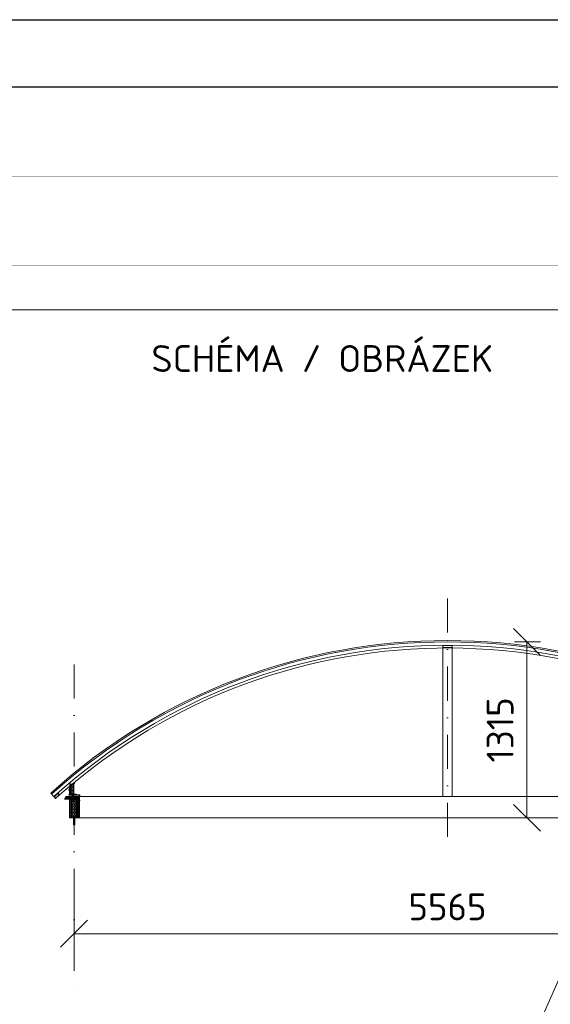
# Model space of a CAD drawing. Header units: millimetres. Extents: x 0 to 157548, y -2873 to 29700.
# Tile 5 of 9: x 51659 to 55613, y 22355 to 29700. Entities that reach past the tile are written whole.
import ezdxf

# ---------------------------------------------------------------- set-up
doc = ezdxf.new("R2010")
doc.units = ezdxf.units.MM
doc.header["$LTSCALE"] = 200
doc.linetypes.add('CENTERX2', pattern=[101.6, 63.5, -12.7, 12.7, -12.7])
doc.linetypes.add('DASHDOT', pattern=[25.4, 12.7, -6.35, 0, -6.35])
doc.layers.get('Defpoints').update_dxf_attribs({"color": 140})
doc.layers.add('_____detaily', color=1, linetype='Continuous')
for name, color, linetype, lineweight in [('A99_N_kce-pohl', 1, 'Continuous', 9), ('A99_N_kce-rez-sil', 6, 'Continuous', 18), ('A99_N_kce-rez-ten', 4, 'Continuous', 20), ('A99_N_kce-rez-ten @ 200', 4, 'Continuous', 20), ('A99_N_koty-100', 160, 'Continuous', 9), ('A99_N_koty-50-vysk', 160, 'Continuous', 9), ('A99_N_leg-ram', 7, 'Continuous', 9), ('A99_N_leg-text', 7, 'Continuous', 9), ('A99_S_osy', 1, 'CENTERX2', 5), ('A99_S_txt-popis-100', 240, 'Continuous', 9)]:
    doc.layers.add(name, color=color, linetype=linetype, lineweight=lineweight)
doc.styles.add('A99_kota', font='isocpeur.ttf')
doc.styles.add('ad_popis 100', font='isocpeur.ttf', dxfattribs={"height": 200})
doc.dimstyles.new('A99_kota-100', dxfattribs={"dimscale": 100, "dimtxt": 2, "dimasz": 2, "dimexe": 1, "dimexo": 5, "dimgap": 1, "dimtad": 1, "dimdec": 0, "dimtxsty": 'A99_kota', "dimblk": 'OBLIQUE', "dimcen": 2.5, "dimclrd": 256, "dimclre": 256, "dimclrt": 256, "dimadec": 0, "dimazin": 0, "dimtfac": 1, "dimtdec": 0, "dimtix": 1, "dimtmove": 2, "dimatfit": 3, "dimfxl": 0, "dimlwd": -1, "dimlwe": -1, "dimarcsym": 0})

# ---------------------------------------------------------------- blocks, each defined once
blk = doc.blocks.new('*U6')
at = {"color": 0}
for p, q in [((-210, 297), (0, 297)), ((-205, 292), (-5, 292))]:
    blk.add_line(p, q, dxfattribs=at)
blk = doc.blocks.new('Befestiger_gross')
at = {"layer": '_____detaily', "linetype": 'Continuous', "lineweight": -2}
for p, q in [((1, -1), (0, 0)), ((1, 0), (0, 0)), ((1, -1), (0, 0)), ((1, 0), (0, 0)), ((2, 0), (1, 0)), ((1, 0), (1, 0)), ((1, 0), (1, 0)), ((2, 0), (1, 0)), ((1, 0), (1, 0)), ((1, 0), (1, 0)), ((2, 1), (2, 0)), ((2, 1), (2, 0)), ((2, 1), (2, 0)), ((2, -1), (2, 1)), ((3, 0), (2, 0)), ((3, 0), (2, 0)), ((3, 1), (4, 0)), ((3, 1), (3, 0)), ((3, 1), (4, 0)), ((3, -1), (3, 1)), ((4, -1), (5, 1)), ((5, 0), (4, 0)), ((5, 0), (4, 0)), ((5, 1), (5, 0)), ((6, 0), (5, 0)), ((5, 0), (5, 1)), ((5, -1), (6, 1)), ((5, 1), (5, 0)), ((6, 0), (5, 0)), ((7, 1), (6, 1)), ((6, 1), (6, 1)), ((6, 1), (6, 1)), ((6, 0), (6, 1)), ((7, 1), (6, 1)), ((6, 1), (6, 1)), ((6, 1), (6, 1)), ((6, -1), (7, 1)), ((7, 1), (7, 1)), ((8, 1), (7, 1)), ((7, 1), (7, 1)), ((7, 1), (7, 1)), ((8, 1), (7, 1)), ((8, 1), (8, 1)), ((9, 1), (8, 1)), ((8, 1), (8, 1)), ((8, 1), (8, 1)), ((8, -1), (8, 1)), ((9, 1), (8, 1)), ((9, 1), (10, 1)), ((9, 1), (9, 1)), ((9, 1), (10, 1)), ((9, -1), (9, 1)), ((10, 1), (10, 1)), ((11, 1), (10, 1)), ((10, -1), (11, 1)), ((10, 1), (10, 1)), ((11, 1), (11, 0)), ((11, 1), (11, 0)), ((11, -1), (12, 1)), ((12, 0), (11, 0)), ((12, 0), (11, 0)), ((12, 1), (12, 0)), ((12, 1), (12, 0)), ((12, 1), (12, 0)), ((12, -1), (13, 1)), ((13, 0), (12, 0)), ((13, 0), (12, 0)), ((13, 1), (13, 0)), ((14, 0), (13, 0)), ((13, 1), (13, 0)), ((13, 1), (13, 0)), ((14, 0), (13, 0)), ((15, 1), (14, 1)), ((14, 1), (14, 1)), ((14, 1), (14, 1)), ((14, 1), (14, 0)), ((15, 1), (14, 1)), ((14, 1), (14, 1)), ((14, 1), (14, 1)), ((14, -1), (14, 1)), ((15, 1), (16, 1)), ((15, 1), (15, 1)), ((15, 1), (16, 1)), ((15, -1), (15, 1)), ((16, 1), (16, 1)), ((17, 1), (16, 1)), ((16, 1), (16, 1)), ((16, -1), (17, 1)), ((17, 1), (17, 1)), ((18, 1), (17, 1)), ((17, 1), (17, 1)), ((18, 1), (17, 1)), ((17, -1), (18, 1)), ((18, 1), (18, 1)), ((19, 1), (18, 1)), ((18, 1), (18, 1)), ((18, 1), (18, 1)), ((19, 1), (18, 1)), ((18, -1), (19, 1)), ((20, 1), (19, 1)), ((19, 1), (19, 1)), ((19, 1), (19, 1)), ((20, 1), (19, 1)), ((19, -1), (20, 1)), ((19, 1), (19, 1)), ((21, 1), (20, 1)), ((20, 1), (20, 1)), ((20, 1), (20, 1)), ((20, 1), (20, 1)), ((21, 1), (20, 1)), ((20, 1), (20, 1)), ((20, 1), (20, 1)), ((21, 1), (21, 1)), ((22, 1), (21, 1)), ((21, 1), (21, 1)), ((21, 1), (21, 1)), ((21, -1), (21, 1)), ((22, 1), (21, 1)), ((22, 1), (23, 1)), ((22, 1), (22, 1)), ((22, 1), (23, 1)), ((22, -1), (22, 1)), ((24, 1), (23, 1)), ((24, 1), (23, 1)), ((23, -1), (24, 1)), ((24, 1), (24, 1)), ((25, 1), (24, 1)), ((24, 1), (24, 1)), ((24, 1), (24, 1)), ((25, 1), (24, 1)), ((24, -1), (25, 1)), ((25, 1), (25, 1)), ((26, 1), (25, 1)), ((25, 1), (25, 1)), ((25, 1), (25, 1)), ((26, 1), (25, 1)), ((25, -1), (26, 1)), ((26, 1), (26, 1)), ((27, 1), (26, 1)), ((26, 1), (26, 1)), ((26, 1), (26, 1)), ((27, 1), (26, 1)), ((28, 0), (27, 0)), ((27, 1), (27, 0)), ((27, 1), (27, 1)), ((28, 0), (27, 0)), ((27, 1), (27, 0)), ((27, -1), (27, 1)), ((28, 1), (29, 0)), ((28, 1), (28, 0)), ((28, 1), (29, 0)), ((28, -1), (28, 1)), ((29, 0), (29, 0)), ((29, 0), (29, 0)), ((30, 1), (29, 0)), ((29, 0), (29, 0)), ((29, 0), (29, 0)), ((29, -1), (30, 1)), ((30, 1), (30, 0)), ((31, 0), (30, 0)), ((30, 1), (30, 0)), ((31, 0), (30, 0)), ((30, -1), (31, 1)), ((31, 1), (31, 0)), ((32, 0), (31, 0)), ((31, 1), (31, 0)), ((31, 1), (31, 0)), ((32, 0), (31, 0)), ((31, -1), (32, 1)), ((32, 1), (32, 0)), ((33, 0), (32, 0)), ((32, 1), (32, 0)), ((32, 1), (32, 0)), ((33, 0), (32, 0)), ((32, -1), (33, 1)), ((33, 1), (33, 0)), ((34, 0), (33, 0)), ((33, 1), (33, 0)), ((33, 1), (33, 0)), ((34, 0), (33, 0)), ((34, 1), (34, 0)), ((36, 0), (34, 0)), ((34, 1), (34, 0)), ((34, -1), (34, 1)), ((34, 1), (34, 0)), ((36, 0), (34, 0)), ((36, 0), (37, 1)), ((36, 0), (37, 1)), ((37, -1), (37, 1)), ((37, -1), (37, 1)), ((2, -1), (1, -1)), ((2, -1), (1, -1)), ((2, -1), (2, -1)), ((3, -1), (2, -1)), ((2, -1), (2, -1)), ((2, -1), (2, -1)), ((3, -1), (2, -1)), ((3, -1), (3, -1)), ((4, -1), (3, -1)), ((3, -1), (3, -1)), ((3, -1), (3, -1)), ((4, -1), (3, -1)), ((5, 0), (4, 0)), ((4, 0), (4, -1)), ((5, 0), (4, 0)), ((4, -1), (4, -1)), ((4, -1), (4, -1)), ((6, 0), (5, 0)), ((5, 0), (5, -1)), ((5, 0), (5, -1)), ((6, 0), (5, 0)), ((5, 0), (5, -1)), ((6, 0), (6, -1)), ((7, 0), (6, -1)), ((6, 0), (6, -1)), ((7, 0), (7, 0)), ((7, 0), (8, -1)), ((7, 0), (7, 0)), ((7, 0), (8, -1)), ((9, 0), (8, 0)), ((8, 0), (8, -1)), ((9, 0), (8, 0)), ((9, 0), (9, -1)), ((10, 0), (9, 0)), ((9, 0), (9, -1)), ((9, 0), (9, -1)), ((10, 0), (9, 0)), ((10, 0), (10, -1)), ((10, 0), (10, -1)), ((11, -1), (10, -1)), ((10, -1), (10, -1)), ((11, -1), (10, -1)), ((11, -1), (11, -1)), ((12, -1), (11, -1)), ((11, -1), (11, -1)), ((11, -1), (11, -1)), ((12, -1), (11, -1)), ((13, 0), (12, -1)), ((12, -1), (12, -1)), ((12, -1), (12, -1)), ((13, 0), (13, 0)), ((13, 0), (14, -1)), ((13, 0), (13, 0)), ((13, 0), (14, -1)), ((15, 0), (14, 0)), ((14, 0), (14, -1)), ((15, 0), (14, 0)), ((15, 0), (15, -1)), ((16, 0), (15, 0)), ((15, 0), (15, -1)), ((15, 0), (15, -1)), ((16, 0), (15, 0)), ((16, 0), (16, -1)), ((17, 0), (16, 0)), ((16, 0), (16, -1)), ((16, 0), (16, -1)), ((17, 0), (16, 0)), ((17, 0), (17, -1)), ((18, 0), (17, 0)), ((17, 0), (17, -1)), ((17, 0), (17, -1)), ((18, 0), (17, 0)), ((19, 0), (18, 0)), ((18, 0), (18, -1)), ((18, 0), (18, -1)), ((19, 0), (18, 0)), ((18, 0), (18, -1)), ((19, 0), (19, -1)), ((20, 0), (19, -1)), ((19, 0), (19, -1)), ((21, 0), (20, 0)), ((21, 0), (20, 0)), ((21, 0), (21, -1)), ((22, 0), (21, 0)), ((21, 0), (21, -1)), ((21, 0), (21, -1)), ((22, 0), (21, 0)), ((22, 0), (22, -1)), ((23, 0), (22, 0)), ((22, 0), (22, -1)), ((22, 0), (22, -1)), ((23, 0), (22, 0)), ((23, 0), (23, -1)), ((24, 0), (23, 0)), ((23, 0), (23, -1)), ((23, 0), (23, -1)), ((24, 0), (23, 0)), ((24, 0), (24, -1)), ((25, 0), (24, 0)), ((24, 0), (24, -1)), ((24, 0), (24, -1)), ((25, 0), (24, 0)), ((25, 0), (25, -1)), ((25, 0), (25, -1)), ((26, -1), (25, -1)), ((26, -1), (27, -1)), ((26, -1), (26, -1)), ((26, -1), (27, -1)), ((26, -1), (26, -1)), ((28, -1), (27, -1)), ((27, -1), (27, -1)), ((28, -1), (27, -1)), ((29, -1), (28, -1)), ((28, -1), (28, -1)), ((28, -1), (28, -1)), ((29, -1), (28, -1)), ((28, -1), (28, -1)), ((29, -1), (29, -1)), ((30, -1), (29, -1)), ((29, -1), (29, -1)), ((29, -1), (29, -1)), ((30, -1), (29, -1)), ((30, -1), (30, -1)), ((31, -1), (30, -1)), ((30, -1), (30, -1)), ((30, -1), (30, -1)), ((31, -1), (30, -1)), ((31, -1), (31, -1)), ((32, -1), (31, -1)), ((31, -1), (31, -1)), ((31, -1), (31, -1)), ((32, -1), (31, -1)), ((32, -1), (32, -1)), ((33, -1), (32, -1)), ((32, -1), (32, -1)), ((34, -1), (33, -1)), ((34, -1), (33, -1)), ((37, -1), (34, -1)), ((34, -1), (34, -1)), ((37, -1), (34, -1)), ((34, -1), (34, -1)), ((34, -1), (34, -1)), ((37, -1), (37, -1)), ((37, -1), (37, -1))]:
    blk.add_line(p, q, dxfattribs=at)
blk = doc.blocks.new('_OBLIQUE')
at = {"color": 0, "linetype": 'ByBlock'}
blk.add_line((-0.5, -0.5), (0.5, 0.5), dxfattribs=at)
blk = doc.blocks.new('*D35')
at = {"layer": 'A99_N_koty-100', "transparency": 16777216}
for p, q in [((52064.1, 23183.2), (52064.1, 22781.7)), ((57629.1, 23183.3), (57629.1, 22781.7)), ((52064.1, 22881.7), (57629.1, 22881.7))]:
    blk.add_line(p, q, dxfattribs=at)
at = {"layer": 'Defpoints', "color": 0, "transparency": 16777216}
for p in [(52064.1, 23683.2), (57629.1, 23683.3), (57629.1, 22881.7)]:
    blk.add_point(p, dxfattribs=at)
at = {"layer": 'A99_N_koty-100', "transparency": 16777216, "xscale": 200, "yscale": 200, "zscale": 200, "rotation": 180}
blk.add_blockref('_OBLIQUE', (52064.1, 22881.7), dxfattribs=at)
at = {"layer": 'A99_N_koty-100', "transparency": 16777216, "xscale": 200, "yscale": 200, "zscale": 200}
blk.add_blockref('_OBLIQUE', (57629.1, 22881.7), dxfattribs=at)
at = {"layer": 'A99_N_koty-100', "transparency": 16777216, "insert": (54846.6, 23081.7), "char_height": 200, "attachment_point": 5, "style": 'A99_kota'}
blk.add_mtext('5565', dxfattribs=at)
blk = doc.blocks.new('*D36')
at = {"layer": 'A99_N_koty-100', "transparency": 16777216}
for p, q in [((55346.6, 25058.2), (55539, 25058.2)), ((55439, 23745.7), (55439, 25058.2)), ((55346.6, 23745.7), (55539, 23745.7))]:
    blk.add_line(p, q, dxfattribs=at)
at = {"layer": 'Defpoints', "color": 0, "transparency": 16777216}
for p in [(54846.6, 25058.2), (55439, 25058.2), (54846.6, 23745.7)]:
    blk.add_point(p, dxfattribs=at)
at = {"layer": 'A99_N_koty-100', "transparency": 16777216, "xscale": 200, "yscale": 200, "zscale": 200}
for p, rotation in [((55439, 25058.2), 90), ((55439, 23745.7), 270)]:
    blk.add_blockref('_OBLIQUE', p, dxfattribs=dict(at, rotation=rotation))
at = {"layer": 'A99_N_koty-100', "transparency": 16777216, "insert": (55239, 24402), "char_height": 200, "attachment_point": 5, "rotation": 90, "style": 'A99_kota'}
blk.add_mtext('1315', dxfattribs=at)
blk = doc.blocks.new('*D37')
at = {"layer": 'A99_N_koty-100', "transparency": 16777216}
for p in [(57151.5, 25893.3), (54846.6, 20658.2)]:
    blk.add_line(p, (56619.6, 24685.2), dxfattribs=at)
at = {"layer": 'Defpoints', "color": 0, "transparency": 16777216}
for p in [(56619.6, 24685.2), (54846.6, 20658.2)]:
    blk.add_point(p, dxfattribs=at)
at = {"layer": 'A99_N_koty-100', "transparency": 16777216, "xscale": 200, "yscale": 200, "zscale": 200, "rotation": 246.2368807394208}
blk.add_blockref('_OBLIQUE', (56619.6, 24685.2), dxfattribs=at)
at = {"layer": 'A99_N_koty-100', "transparency": 16777216, "insert": (56783.1, 25552.9), "char_height": 200, "attachment_point": 5, "rotation": 66.23688, "style": 'A99_kota'}
blk.add_mtext('R4400', dxfattribs=at)

msp = doc.modelspace()

# ---------------------------------------------------------------- hatches: boundary and pattern name
at = {"layer": 'A99_N_kce-rez-ten', "lineweight": 0, "transparency": 33554562}
h = msp.add_hatch(dxfattribs=at)
h.set_pattern_fill('ANSI31', color=1, scale=50, angle=-90)
h.set_pattern_definition([(45, (17589.4485, 19325.728), (-4.4194174, 4.4194174), [])])
h.paths.add_polyline_path([(51994.1, 23885.7), (52089.1, 23885.7), (52089.1, 23905.7), (52001.6, 23905.7)])
at = {"layer": 'A99_N_kce-rez-ten', "lineweight": 0}
for points in [[(52064.1, 23925), (52049.1, 23925), (52049.1, 23924), (52064.1, 23924)], [(52064.1, 23882.7), (52049.1, 23882.7), (52049.1, 23883.7), (52064.1, 23883.7)], [(52071.6, 23756.7), (52056.6, 23756.7), (52056.6, 23755.7), (52071.6, 23755.7)]]:
    msp.add_hatch(color=1, dxfattribs=at).paths.add_polyline_path(points)
at = {"layer": 'A99_N_kce-rez-ten', "lineweight": 0, "transparency": 33554562}
h = msp.add_hatch(dxfattribs=at)
h.set_pattern_fill('ANSI31', color=1, scale=50, angle=-90)
h.set_pattern_definition([(45, (17661.9485, 19325.728), (-4.4194174, 4.4194174), [])])
h.paths.add_polyline_path([(52089.1, 23905.7), (52089.1, 23745.7), (52104.1, 23745.7), (52104.1, 23905.7)])
at = {"layer": 'A99_N_kce-rez-ten @ 200', "linetype": 'Continuous', "lineweight": 0}
h = msp.add_hatch(dxfattribs=at)
h.set_pattern_fill('HONEY', color=1, scale=0.25, angle=-90, style=2)
h.set_pattern_definition([(360, (-998466.885, 228586.228), (9.375, 5.41265875), [6.25, -12.5]), (120, (-998466.885, 228586.228), (-9.37499998, 5.412658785), [6.25, -12.5]), (60, (-998466.885, 228586.228), (2e-08, 10.825317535), [-12.5, 6.25])])
h.paths.add_polyline_path([(52033.1, 23922.2), (52063.1, 23922.2), (52063.1, 23997.2), (52037.1, 23997.2), (52036.6, 23939.7), (52033.1, 23939.7)])
h = msp.add_hatch(dxfattribs=at)
h.set_pattern_fill('HONEY', color=1, scale=0.25, angle=-90, style=2)
h.set_pattern_definition([(360, (-998440.885, 228465.728), (9.375, 5.41265875), [6.25, -12.5]), (120, (-998440.885, 228465.728), (-9.37499998, 5.412658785), [6.25, -12.5]), (60, (-998440.885, 228465.728), (2e-08, 10.825317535), [-12.5, 6.25])])
h.paths.add_polyline_path([(52031.1, 23883.7), (52032.1, 23747.7), (52087.1, 23747.7), (52087.1, 23883.7)])

# ---------------------------------------------------------------- linework, layer by layer
at = {"layer": 'A99_N_kce-pohl', "lineweight": 5}
for points in [[(54811.6, 25015.7), (54811.6, 23905.7)], [(54881.6, 25015.7), (54881.6, 23905.7)], [(52104.1, 23905.7), (54846.6, 23905.7)], [(57587.1, 23905.7), (54846.6, 23905.7)]]:
    msp.add_lwpolyline(points, dxfattribs=at)
at = {"layer": 'A99_N_kce-pohl', "linetype": 'Continuous'}
for points in [[(51913.8, 23904.7), (51890.5, 23930.8)], [(51927.2, 23889.8), (51957, 23916.4)]]:
    msp.add_lwpolyline(points, dxfattribs=at)
for points in [[(51957, 23916.4), (51927.2, 23889.8), (51913.8, 23904.7), (51943.7, 23931.3)], [(51953.5, 23916.6), (51927.4, 23893.3), (51917.4, 23904.5), (51943.5, 23927.8)]]:
    msp.add_lwpolyline(points, close=True, dxfattribs=at)
for radius, start, end in [(4410, 47.90791, 132.09209), (4355, 47.90451, 131.56924)]:
    msp.add_arc((54846.6, 20658.2), radius, start, end, dxfattribs=at)
at = {"layer": 'A99_N_kce-rez-sil', "color": 1, "lineweight": 9}
msp.add_lwpolyline([(54811.6, 25030.7), (54811.6, 25015.7), (54881.6, 25015.7), (54881.6, 25030.7)], close=True, dxfattribs=at)
at = {"layer": 'A99_N_kce-rez-sil', "color": 1, "linetype": 'Continuous', "lineweight": 9}
for radius, start, end in [(4400, 47.90791, 132.09209), (4375, 47.90603, 132.09397)]:
    msp.add_arc((54846.6, 20658.2), radius, start, end, dxfattribs=at)
at = {"layer": 'A99_N_kce-rez-ten', "color": 1, "lineweight": 0}
for p, q in [((52048.6, 23926), (52052.3, 23926.4)), ((52048.6, 23925), (52048.6, 23926)), ((52048.6, 23925), (52048.6, 23926)), ((52048.6, 23925), (52064.6, 23925)), ((52048.6, 23882.7), (52048.6, 23881.7)), ((52048.6, 23882.7), (52064.6, 23882.7)), ((52048.6, 23882.7), (52048.6, 23881.7)), ((52048.6, 23881.7), (52052.3, 23881.4)), ((52064.1, 23925), (52049.1, 23925)), ((52049.1, 23925), (52049.1, 23924)), ((52049.1, 23924), (52049.1, 23925)), ((52049.1, 23924), (52064.1, 23924)), ((52049.1, 23882.7), (52049.1, 23883.7)), ((52049.1, 23883.7), (52064.1, 23883.7)), ((52049.1, 23883.7), (52049.1, 23882.7)), ((52064.1, 23882.7), (52049.1, 23882.7)), ((52051.7, 23926.4), (52051.7, 23926.9)), ((52061.7, 23926.9), (52051.7, 23926.9)), ((52061.7, 23926.4), (52051.7, 23926.4)), ((52051.7, 23881.4), (52051.7, 23880.9)), ((52061.7, 23881.4), (52051.7, 23881.4)), ((52061.7, 23880.9), (52051.7, 23880.9)), ((52052.3, 23927.2), (52052.3, 23929.5)), ((52061, 23926.4), (52052.3, 23926.4)), ((52061, 23881.4), (52052.3, 23881.4)), ((52052.3, 23880.6), (52052.3, 23878.2)), ((52060.2, 23930.3), (52053.1, 23930.3)), ((52060.2, 23877.4), (52053.1, 23877.4)), ((52053.5, 23885.7), (52053.5, 23924)), ((52053.5, 23875.8), (52059.8, 23876.9)), ((52053.5, 23875.8), (52054.4, 23876.3)), ((52053.5, 23875.8), (52054.4, 23875.3)), ((52053.5, 23874), (52059.8, 23875.1)), ((52053.5, 23874), (52054.4, 23874.5)), ((52053.5, 23874), (52054.4, 23873.5)), ((52053.5, 23872.2), (52059.8, 23873.3)), ((52053.5, 23872.2), (52054.4, 23872.7)), ((52053.5, 23872.2), (52054.4, 23871.7)), ((52054.4, 23876.3), (52058.9, 23877.4)), ((52054.4, 23876.3), (52054.4, 23877.1)), ((52054.4, 23875.3), (52058.9, 23876.4)), ((52054.4, 23874.5), (52058.9, 23875.6)), ((52054.4, 23874.5), (52054.4, 23875.3)), ((52054.4, 23873.5), (52058.9, 23874.6)), ((52054.4, 23872.7), (52058.9, 23873.8)), ((52054.4, 23872.7), (52054.4, 23873.5)), ((52054.4, 23871.7), (52058.9, 23872.8)), ((52054.4, 23870.9), (52058.9, 23872)), ((52054.4, 23870.9), (52054.4, 23871.7)), ((52054.7, 23927.2), (52054.7, 23929.5)), ((52054.7, 23880.6), (52054.7, 23878.2)), ((52058.6, 23927.2), (52058.6, 23929.5)), ((52058.6, 23927.2), (52058.6, 23929.5)), ((52058.6, 23880.6), (52058.6, 23878.2)), ((52058.6, 23880.5), (52058.6, 23878.2)), ((52058.9, 23877.4), (52059.8, 23876.9)), ((52058.9, 23876.4), (52059.8, 23876.9)), ((52058.9, 23875.6), (52058.9, 23876.4)), ((52058.9, 23875.6), (52059.8, 23875.1)), ((52058.9, 23874.6), (52059.8, 23875.1)), ((52058.9, 23873.8), (52058.9, 23874.6)), ((52058.9, 23873.8), (52059.8, 23873.3)), ((52058.9, 23872.8), (52059.8, 23873.3)), ((52058.9, 23872), (52058.9, 23872.8)), ((52058.9, 23872), (52059.8, 23871.5)), ((52059.8, 23885.7), (52059.8, 23924)), ((52061, 23927.2), (52061, 23929.5)), ((52061, 23926.4), (52064.6, 23926)), ((52061, 23881.4), (52064.6, 23881.7)), ((52061, 23880.6), (52061, 23878.2)), ((52061.7, 23926.4), (52061.7, 23926.9)), ((52061.7, 23881.4), (52061.7, 23880.9)), ((52064.1, 23924), (52064.1, 23925)), ((52064.1, 23883.7), (52064.1, 23882.7)), ((52064.6, 23925), (52064.6, 23926)), ((52064.6, 23925), (52064.6, 23926)), ((52064.6, 23882.7), (52064.6, 23881.7)), ((52064.6, 23882.7), (52064.6, 23881.7)), ((52053.5, 23870.4), (52059.8, 23871.5)), ((52053.5, 23870.4), (52054.4, 23870.9)), ((52053.5, 23870.4), (52054.4, 23869.9)), ((52053.5, 23868.6), (52059.8, 23869.7)), ((52053.5, 23868.6), (52054.4, 23869.1)), ((52053.5, 23868.6), (52054.4, 23868.1)), ((52053.5, 23866.8), (52059.8, 23867.9)), ((52053.5, 23866.8), (52054.4, 23867.3)), ((52053.5, 23866.8), (52054.4, 23866.3)), ((52053.5, 23865), (52059.8, 23866.1)), ((52053.5, 23865), (52054.4, 23865.5)), ((52053.5, 23865), (52054.4, 23864.5)), ((52054.4, 23869.9), (52058.9, 23871)), ((52054.4, 23869.1), (52058.9, 23870.2)), ((52054.4, 23869.1), (52054.4, 23869.9)), ((52054.4, 23868.1), (52058.9, 23869.2)), ((52054.4, 23867.3), (52058.9, 23868.4)), ((52054.4, 23867.3), (52054.4, 23868.1)), ((52054.4, 23866.3), (52058.9, 23867.4)), ((52054.4, 23865.5), (52058.9, 23866.6)), ((52054.4, 23865.5), (52054.4, 23866.3)), ((52054.4, 23864.5), (52058.9, 23865.6)), ((52054.4, 23864.5), (52054.6, 23863.8)), ((52054.4, 23864.5), (52059.5, 23864.5)), ((52054.6, 23863.8), (52058.7, 23863.8)), ((52057.4, 23864.5), (52058.9, 23864.8)), ((52058.7, 23863.8), (52058.9, 23864.5)), ((52058.9, 23871), (52059.8, 23871.5)), ((52058.9, 23870.2), (52058.9, 23871)), ((52058.9, 23870.2), (52059.8, 23869.7)), ((52058.9, 23869.2), (52059.8, 23869.7)), ((52058.9, 23868.4), (52058.9, 23869.2)), ((52058.9, 23868.4), (52059.8, 23867.9)), ((52058.9, 23867.4), (52059.8, 23867.9)), ((52058.9, 23866.6), (52058.9, 23867.4)), ((52058.9, 23866.6), (52059.8, 23866.1)), ((52058.9, 23865.6), (52059.8, 23866.1)), ((52058.9, 23864.8), (52058.9, 23865.6)), ((52058.9, 23864.8), (52059.5, 23864.5)), ((52056.1, 23757.7), (52059.8, 23758.1)), ((52056.1, 23756.7), (52056.1, 23757.7)), ((52056.1, 23756.7), (52056.1, 23757.7)), ((52056.1, 23756.7), (52072.1, 23756.7)), ((52071.6, 23756.7), (52056.6, 23756.7)), ((52056.6, 23756.7), (52056.6, 23755.7)), ((52056.6, 23755.7), (52056.6, 23756.7)), ((52056.6, 23755.7), (52071.6, 23755.7)), ((52059.2, 23758.1), (52059.2, 23758.6)), ((52069.2, 23758.6), (52059.2, 23758.6)), ((52069.2, 23758.1), (52059.2, 23758.1)), ((52059.8, 23758.9), (52059.8, 23761.2)), ((52068.5, 23758.1), (52059.8, 23758.1)), ((52067.7, 23762), (52060.6, 23762)), ((52061, 23708.4), (52061, 23755.7)), ((52062.2, 23758.9), (52062.2, 23761.2)), ((52066.1, 23759), (52066.1, 23761.2)), ((52066.1, 23758.9), (52066.1, 23761.2)), ((52067.3, 23708.4), (52067.3, 23755.7)), ((52068.5, 23758.9), (52068.5, 23761.2)), ((52068.5, 23758.1), (52072.1, 23757.7)), ((52069.2, 23758.1), (52069.2, 23758.6)), ((52071.6, 23755.7), (52071.6, 23756.7)), ((52072.1, 23756.7), (52072.1, 23757.7)), ((52072.1, 23756.7), (52072.1, 23757.7)), ((52061, 23708), (52067.3, 23709.1)), ((52061, 23708), (52061.9, 23708.5)), ((52061, 23708), (52061.9, 23707.5)), ((52061, 23706.2), (52067.3, 23707.3)), ((52061, 23706.2), (52061.9, 23706.7)), ((52061, 23706.2), (52061.9, 23705.7)), ((52061, 23704.4), (52067.3, 23705.5)), ((52061, 23704.4), (52061.9, 23704.9)), ((52061, 23704.4), (52061.9, 23703.9)), ((52061, 23702.6), (52067.3, 23703.7)), ((52061, 23702.6), (52061.9, 23703.1)), ((52061, 23702.6), (52061.9, 23702.1)), ((52061, 23700.8), (52067.3, 23701.9)), ((52061, 23700.8), (52061.9, 23701.3)), ((52061, 23700.8), (52061.9, 23700.3)), ((52061, 23699), (52067.3, 23700.1)), ((52061, 23699), (52061.9, 23699.5)), ((52061, 23699), (52061.9, 23698.5)), ((52061, 23697.2), (52067.3, 23698.3)), ((52061, 23697.2), (52061.9, 23697.7)), ((52061, 23697.2), (52061.9, 23696.7)), ((52061.9, 23707.5), (52066.4, 23708.6)), ((52061.9, 23706.7), (52066.4, 23707.9)), ((52061.9, 23706.7), (52061.9, 23707.5)), ((52061.9, 23705.7), (52066.4, 23706.8)), ((52061.9, 23704.9), (52066.4, 23706.1)), ((52061.9, 23704.9), (52061.9, 23705.7)), ((52061.9, 23703.9), (52066.4, 23705)), ((52061.9, 23703.1), (52066.4, 23704.3)), ((52061.9, 23703.1), (52061.9, 23703.9)), ((52061.9, 23702.1), (52066.4, 23703.2)), ((52061.9, 23701.3), (52066.4, 23702.5)), ((52061.9, 23701.3), (52061.9, 23702.1)), ((52061.9, 23700.3), (52066.4, 23701.4)), ((52061.9, 23699.5), (52066.4, 23700.7)), ((52061.9, 23699.5), (52061.9, 23700.3)), ((52061.9, 23698.5), (52066.4, 23699.6)), ((52061.9, 23697.7), (52066.4, 23698.9)), ((52061.9, 23697.7), (52061.9, 23698.5)), ((52061.9, 23696.7), (52066.4, 23697.8)), ((52061.9, 23696.7), (52062.1, 23696)), ((52061.9, 23696.7), (52067, 23696.7)), ((52062.1, 23696), (52066.2, 23696)), ((52064.9, 23696.7), (52066.4, 23697.1)), ((52066.2, 23696), (52066.4, 23696.7)), ((52066.4, 23707.9), (52066.4, 23708.6)), ((52066.4, 23707.9), (52067.3, 23707.3)), ((52066.4, 23706.8), (52067.3, 23707.3)), ((52066.4, 23706.1), (52066.4, 23706.8)), ((52066.4, 23706.1), (52067.3, 23705.5)), ((52066.4, 23705), (52067.3, 23705.5)), ((52066.4, 23704.3), (52066.4, 23705)), ((52066.4, 23704.3), (52067.3, 23703.7)), ((52066.4, 23703.2), (52067.3, 23703.7)), ((52066.4, 23702.5), (52066.4, 23703.2)), ((52066.4, 23702.5), (52067.3, 23701.9)), ((52066.4, 23701.4), (52067.3, 23701.9)), ((52066.4, 23700.7), (52066.4, 23701.4)), ((52066.4, 23700.7), (52067.3, 23700.1)), ((52066.4, 23699.6), (52067.3, 23700.1)), ((52066.4, 23698.9), (52066.4, 23699.6)), ((52066.4, 23698.9), (52067.3, 23698.3)), ((52066.4, 23697.8), (52067.3, 23698.3)), ((52066.4, 23697.1), (52066.4, 23697.8)), ((52066.4, 23697.1), (52067, 23696.7))]:
    msp.add_line(p, q, dxfattribs=at)
at = {"layer": 'A99_N_kce-rez-ten', "color": 1, "linetype": 'DASHDOT', "lineweight": 0, "ltscale": 0.25}
for points in [[(52020.1, 23954.7), (52039.6, 23954.7)], [(52080.1, 23875.2), (52109.6, 23875.2)], [(52064.1, 23683.2), (52064.1, 23768.2)], [(52079.6, 23757.7), (52107.1, 23757.7)]]:
    msp.add_lwpolyline(points, dxfattribs=at)
at = {"layer": 'A99_N_kce-rez-ten', "color": 1, "linetype": 'Continuous', "lineweight": 0}
msp.add_lwpolyline([(52077.6, 23918.2), (52032.1, 23918.2, -0.414214), (52029.1, 23921.2), (52029.1, 23968.2)], format="xyb", dxfattribs=at)
msp.add_lwpolyline([(52029.1, 23968.2), (52033.1, 23968.2), (52033.1, 23922.2), (52079.1, 23922.2), (52079.1, 23918.2)], dxfattribs=at)
for points in [[(52033.1, 23922.2), (52063.1, 23922.2), (52063.1, 23997.2), (52033.1, 23997.2)], [(52033.1, 23939.7), (52036.6, 23939.7), (52036.6, 23997.2), (52033.1, 23997.2)], [(51993.6, 23885.7), (52089.1, 23885.7), (52089.1, 23905.7), (52002.1, 23905.7)], [(52029.1, 23918.2), (52024.1, 23918.2), (52024.1, 23915.7), (52104.1, 23915.7), (52104.1, 23905.7), (52106.1, 23905.7), (52106.1, 23918.2), (52029.1, 23918.2)], [(52089.1, 23863.7), (52089.1, 23885.7), (52029.1, 23885.7), (52029.1, 23745.7), (52089.1, 23745.7), (52089.1, 23767.7), (52087.1, 23767.7), (52087.1, 23747.7), (52031.1, 23747.7), (52031.1, 23883.7), (52087.1, 23883.7), (52087.1, 23863.7)], [(52104.1, 23745.7), (52104.1, 23905.7), (52089.1, 23905.7), (52089.1, 23745.7)]]:
    msp.add_lwpolyline(points, close=True, dxfattribs=at)
at = {"layer": 'A99_N_kce-rez-ten', "color": 1, "lineweight": 0}
for points in [[(52059.1, 23740.7), (52059.1, 23693.2), (52064.1, 23693.2)], [(52069.1, 23740.7), (52069.1, 23693.2), (52064.1, 23693.2)]]:
    msp.add_lwpolyline(points, dxfattribs=at)
at = {"layer": 'A99_N_kce-rez-ten', "color": 1, "linetype": 'Continuous', "lineweight": 0}
msp.add_circle((52035.1, 23998.7), 1.5, dxfattribs=at)
at = {"layer": 'A99_N_kce-rez-ten', "color": 1, "lineweight": 0}
for centre, start, end in [((52053.1, 23929.5), 90.00332, 180.00332), ((52053.1, 23878.2), 179.99668, 269.99668), ((52053.9, 23929.5), 0.00332, 90.00332), ((52053.9, 23878.2), 269.99668, 359.99668), ((52055.5, 23929.5), 90.00332, 180.00332), ((52055.5, 23878.2), 179.99668, 269.99668), ((52057.8, 23929.5), 0.00332, 90.00332), ((52057.8, 23878.2), 269.99668, 359.99668), ((52059.4, 23929.5), 90.00332, 180.00332), ((52059.4, 23878.2), 179.99668, 269.99668), ((52060.2, 23929.5), 0.00332, 90.00332), ((52060.2, 23878.2), 269.99668, 359.99668), ((52060.6, 23761.2), 90.00332, 180.00332), ((52061.4, 23761.2), 0.00332, 90.00332), ((52063, 23761.2), 90.00332, 180.00332), ((52065.3, 23761.2), 0.00332, 90.00332), ((52066.9, 23761.2), 90.00332, 180.00332), ((52067.7, 23761.2), 0.00332, 90.00332)]:
    msp.add_arc(centre, 0.787, start, end, dxfattribs=at)
at = {"layer": 'A99_N_kce-rez-ten', "color": 1, "lineweight": 0, "extrusion": (0, 0, -1)}
for centre, start_param, end_param in [((52051.5, 23927.2), 0.936145, 1.313741), ((52053.9, 23927.2), 0.936145, 1.313741), ((52055.5, 23927.2), 3.700141, 4.077737), ((52059.4, 23927.2), 3.700141, 4.077737), ((52057.8, 23927.2), 0.936145, 1.313741), ((52061.8, 23927.2), 3.700141, 4.077737), ((52059, 23758.9), 0.936145, 1.313741), ((52061.4, 23758.9), 0.936145, 1.313741), ((52063, 23758.9), 3.700141, 4.077737), ((52066.9, 23758.9), 3.700141, 4.077737), ((52065.3, 23758.9), 0.936145, 1.313741), ((52069.3, 23758.9), 3.700141, 4.077737)]:
    msp.add_ellipse(centre, major_axis=(0.47, 0.638), ratio=1, start_param=start_param, end_param=end_param, dxfattribs=at)
at = {"layer": 'A99_N_kce-rez-ten', "color": 1, "lineweight": 0}
for centre, start_param, end_param in [((52051.5, 23880.6), 0.936145, 1.313741), ((52053.9, 23880.6), 0.936145, 1.313741), ((52055.5, 23880.6), 3.700141, 4.077737), ((52059.4, 23880.6), 3.700141, 4.077737), ((52057.8, 23880.6), 0.936145, 1.313741), ((52061.8, 23880.6), 3.700141, 4.077737)]:
    msp.add_ellipse(centre, major_axis=(0.47, -0.638), ratio=1, start_param=start_param, end_param=end_param, dxfattribs=at)
at = {"layer": 'A99_N_koty-50-vysk', "lineweight": 5}
msp.add_lwpolyline([(57589.1, 23745.7), (52104.1, 23745.7)], dxfattribs=at)
at = {"layer": 'A99_N_leg-ram', "const_width": 2}
msp.add_lwpolyline([(43500, 28531.8), (61500, 28531.8), (61500, 27868.2), (43500, 27868.2)], close=True, dxfattribs=at)
at = {"layer": 'A99_N_leg-ram'}
msp.add_lwpolyline([(43500, 27536.4), (61500, 27536.4), (61500, 836.4), (43500, 836.4)], close=True, dxfattribs=at)
at = {"layer": 'A99_S_osy', "linetype": 'DASHDOT', "lineweight": 5, "ltscale": 0.1}
for points in [[(54846.6, 25381.8), (54846.6, 23540.2)], [(52064.1, 24890.2), (52064.1, 22476.3)]]:
    msp.add_lwpolyline(points, dxfattribs=at)

# ---------------------------------------------------------------- block references
at = {"layer": 'A99_N_kce-rez-ten', "color": 1, "linetype": 'Continuous', "lineweight": 0, "xscale": -0.61875, "yscale": 0.61875, "zscale": 0.61875, "rotation": 180}
for p in [(52081.6, 23875.2), (52081.6, 23757.7)]:
    msp.add_blockref('Befestiger_gross', p, dxfattribs=at)
at = {"layer": 'Defpoints', "ltscale": 0.1, "xscale": 100, "yscale": 100, "zscale": 100}
msp.add_blockref('*U6', (63000, 0), dxfattribs=at)

# ---------------------------------------------------------------- texts
at = {"layer": 'A99_N_leg-text', "insert": (1868.2, 25059.3), "char_height": 200, "width": 17242.522, "attachment_point": 1, "style": 'ad_popis 100'}
msp.add_mtext('\\pi-600,l600,t600;{\\fSymbol|b0|i0|c2|p18;·^I}PŘED VÝROBOU ZAMĚŘIT PROSTOR, DO KTERÉHO JE DANÝ VÝROBEK INSTALOVÁN A OVĚŘIT ROZMĚRY VÝROBKU\\P{\\fSymbol|b0|i0|c2|p18;·^I}PŘI REALIZACI A NÁVRHU JE NUTNÉ DODRŽET PLATNOU LEGISLATIVU - ZÁKONY, NAŘÍZENÍ VLÁDY, VYHLÁŠKY, NORMY A DÁLE ROZHODNUTÍ A ZÁVAZNÁ STANOVISKA DOTČENÝCH ORGÁNŮ. KONSTRUKCE, NA KTERÉ SE NEVZTAHUJÍ ZÁVAZNÁ USTANOVENÍ ČSN, BUDOU PROVEDENY DLE NEZÁVAZNÝCH POŽADAVKŮ PLATNÝCH ČSN NEBO DODAVATEL JINÝM ZPŮSOBEM PROKAZATELNĚ DOLOŽÍ JEJICH FUNKČNOST.\\P{\\fSymbol|b0|i0|c2|p18;·^I}PŘED VÝROBOU JE NUTNÉ PŘEDLOŽIT V DOSTATEČNÉM PŘEDSTIHU DÍLENSKOU DOKUMENTACI K ODSOUHLASENÍ INVESTOROVI A  AUTORSKÉMU DOZORU. KONSTRUKČNÍ SCHÉMATA ANI OSTATNÍ VÝKRESY DÍLENSKOU (VÝROBNÍ) DOKUMENTACI NENAHRAZUJÍ. VÝROBKY NEMOHOU BÝT REALIZOVÁNY DO DOBY ODSOUHLASENÍ DÍLENSKÉ DOKUMENTACE.\\P{\\fSymbol|b0|i0|c2|p18;·^I}DODAVATEL GARANTUJE VEŠKERÉ VLASTNOSTI PRVKŮ\\P{\\fSymbol|b0|i0|c2|p18;·^I}KOTVENÍ PRVKŮ, KOTEVNÍ MATERIÁLY A TECHNOLOGIE PROVÁDĚNÍ BUDOU GARANTOVÁNY DODAVATELEM. ATYPICKÉ POSTUPY BUDOU KONZULTOVÁNY S AUTORSKÝM DOZOREM.\\P{\\fSymbol|b0|i0|c2|p18;·^I}V RÁMCI DÍLENSKÉ DOKUMENTACE ŘEŠIT ZPŮSOB DILATACÍ\\P{\\fSymbol|b0|i0|c2|p18;·^I}VÁHOVÉ ÚDAJE JEDNOTLIVÝCH VÝROBKŮ JSOU ORIENTAČNÍ\\P{\\fSymbol|b0|i0|c2|p18;·^I}U VŠECH PRVKŮ JE SOUČASTÍ DODÁVKY VEŠKERÉ KOTEVNÍ MATERIÁL, KOTEVNÍ MATERIÁL JE VE STEJNÉM MATERIÁLU JAKO ZBYTEK OKOLNÍ KONSTRUKCE (např. NEREZ=NEREZ)\\P{\\fSymbol|b0|i0|c2|p18;·^I}NA PŘÁNÍ ARCHITEKTA NEBO AUTORSKÉHO DOZORU MOHOU BÝT NĚKTERÉ POHLEDOVÉ PRVKY VZORKOVÁNY\\P{\\fSymbol|b0|i0|c2|p18;·^I}NEREZ VE STANDARDU DIN 1.4301, AISI 304, ČSN 17240, KARTÁČOVANÝ POVRCH \\P{\\fSymbol|b0|i0|c2|p18;·^I}OCEL VE STANDARDU S235 V JAKOSTNÍM STUPNI J0 = OCEL 11378{\\fArial|b0|i0|c238|p34; \\fCalibri|b0|i0|c238|p34;\\H0.91667x;\\P\\fSymbol|b0|i0|c2|p18;\\H1.09091x;·^I}VEŠKERÉ SVÁRY MUSÍ BÝT ZAČIŠTĚNÉ A NESMÍ VYTVÁŘET OSTRÉ HRANY\\P{\\fSymbol|b0|i0|c2|p18;·^I}V PŘÍPADĚ ŽÁROVÉHO ZINKOVÁNÍ KONSTRUKCE BUDE NANESEN POVLAK V TLOUŠŤCE MIN. 100 {\\fArial|b0|i0|c0|p34;\\H1.08333x;μ\\fMS Shell Dlg 2|b0|i0|c238|p0;\\H0.65385x;M. }U TĚCHTO KONSTRUKCÍ JE ZAKÁZÁNO DODATEČNĚ PROVÁDĚT JAKÉKOLIV ÚPRAVY POŠKOZUJÍCÍ ZINKOVOU VRSTVU.\\P{\\fSymbol|b0|i0|c2|p18;·^I}V PŘÍPADĚ JAKÝKOLIV ZMĚN NEBO ÚPRAV NA VÝROBCÍCH MUSÍ BÝT UPOZORNĚN AUTORSKÝ A TECHNICKÝ DOZOR', dxfattribs=at)
at = {"layer": 'A99_S_txt-popis-100', "color": 7, "insert": (52640.6, 27272.3), "char_height": 200, "attachment_point": 1, "style": 'A99_kota'}
msp.add_mtext_dynamic_manual_height_columns('\\pt2600;SCHÉMA / OBRÁZEK', width=6413.154, gutter_width=1250, heights=[0], dxfattribs=at)

# ---------------------------------------------------------------- dimensions: what is measured, and where the dimension line sits
at = {"layer": 'A99_N_koty-100'}
dim = msp.add_radius_dim(center=(54846.6, 20658.2), mpoint=(56619.6, 24685.2), dimstyle='A99_kota-100', dxfattribs=at)
dim.commit()
dim.dimension.update_dxf_attribs({"geometry": '*D37', "text_midpoint": (56783.1, 25552.9)})
dim = msp.add_linear_dim(base=(55439, 25058.2), p1=(54846.6, 23745.7), p2=(54846.6, 25058.2), angle=90, text='1315', dimstyle='A99_kota-100', dxfattribs=at)
dim.commit()
dim.dimension.update_dxf_attribs({"geometry": '*D36', "text_midpoint": (55239, 24402)})
dim = msp.add_linear_dim(base=(57629.1, 22881.7), p1=(52064.1, 23683.2), p2=(57629.1, 23683.3), dimstyle='A99_kota-100', dxfattribs=at)
dim.commit()
dim.dimension.update_dxf_attribs({"geometry": '*D35', "text_midpoint": (54846.6, 23081.7)})

doc.saveas('drawing.dxf')
